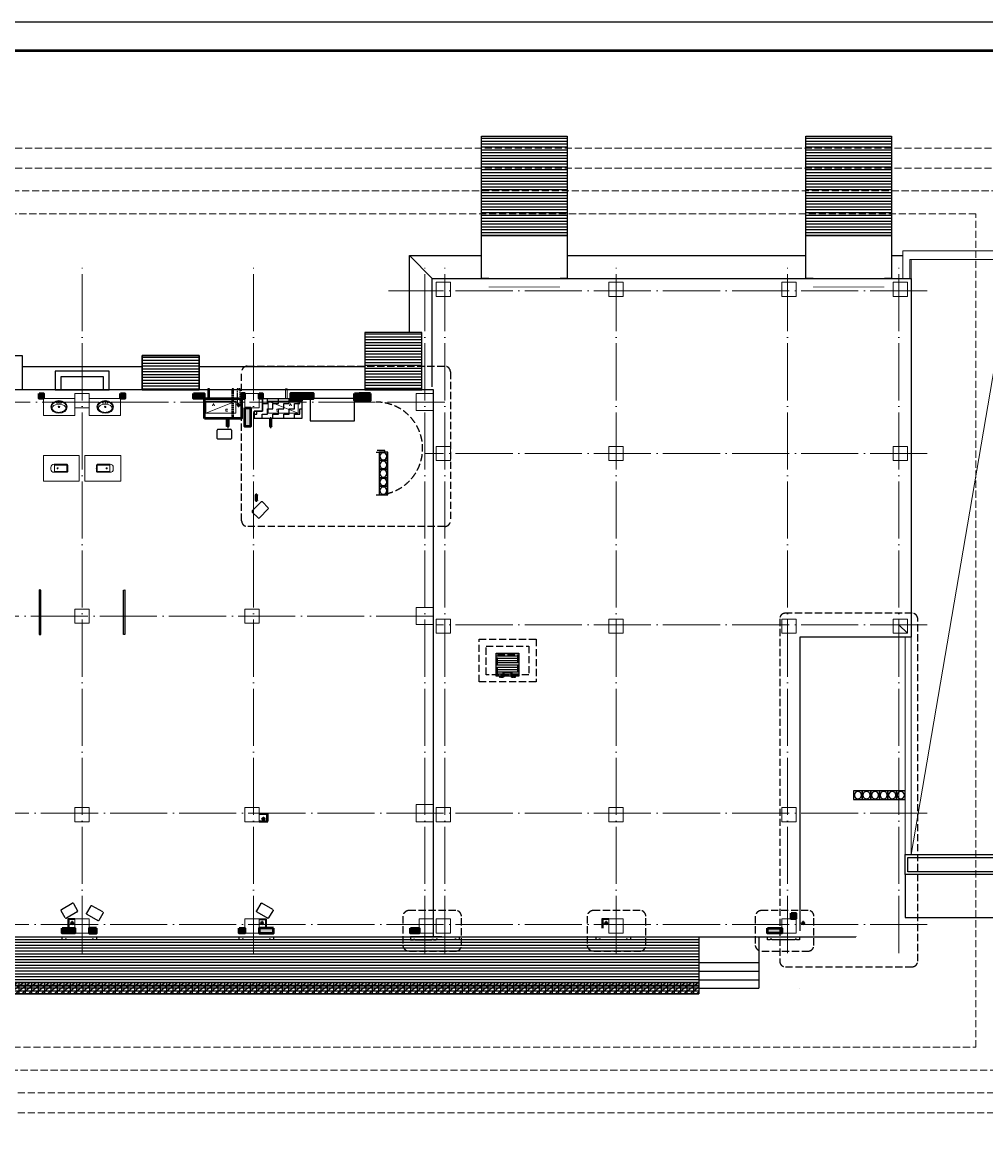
# Model space of a CAD drawing. Extents: x 447288 to 563800, y -194684 to 241749.
# Tile 80 of 91: x 512654 to 546402, y 66621 to 105424. Entities that reach past the tile are written whole.
import ezdxf

# ---------------------------------------------------------------- set-up
doc = ezdxf.new("R2010")
doc.units = 0
doc.header["$LTSCALE"] = 1000
for name, pattern in [('DASH', [0.35, 0.25, -0.1]), ('jz-g2#$0$DASH', [0.35, 0.25, -0.1]), ('jz-g2#$0$DOTE', [2.42, 2, -0.2, 0.02, -0.2]), ('jz-g2#$0$pm-1f$0$__DASH', [0.35, 0.25, -0.1]), ('jz-g2#$0$pm-1f$0$DASH', [0.35, 0.25, -0.1]), ('jz-g2#$0$pm-1f$0$DOTE', [2.42, 2, -0.2, 0.02, -0.2]), ('jz-g2#$0$pm-1f$0$P+2号楼+屋顶$0$$1$DOTE', [2.42, 2, -0.2, 0.02, -0.2]), ('jz-g2#$0$pm-1f$0$P+3号楼+二层$0$DOTE', [2.42, 2, -0.2, 0.02, -0.2]), ('jz-g2#$0$pm-2f$0$P+2号楼+屋顶$0$$1$DOTE', [2.42, 2, -0.2, 0.02, -0.2]), ('zw-1f$0$DASH', [0.35, 0.25, -0.1])]:
    doc.linetypes.add(name, pattern=pattern)
doc.layers.get('0').update_dxf_attribs({"lineweight": 20})
for name, color, linetype in [('A-DIM_IDEN', 3, 'Continuous'), ('A-OVER', 7, 'Continuous'), ('A-SURFACE(保温)', 6, 'Continuous'), ('jz-g2#$0$A-ELEV-THIN', 7, 'Continuous'), ('jz-g2#$0$A-EQPM-SUMP', 241, 'Continuous'), ('jz-g2#$0$A-OVER', 7, 'Continuous'), ('jz-g2#$0$A-SURFACE(保温)', 6, 'Continuous'), ('jz-g2#$0$j-变电所平面$0$STAIR', 2, 'Continuous'), ('jz-g2#$0$pm-1f$0$A-OVER', 7, 'Continuous'), ('jz-g2#$0$pm-1f$0$A-ROOF-WATER', 4, 'Continuous'), ('jz-g2#$0$pm-1f$0$A-面积', 21, 'Continuous'), ('jz-g2#$0$pm-1f$0$GROUND', 2, 'Continuous'), ('jz-g2#$0$pm-1f$0$P+2号楼+屋顶$0$$1$A-ROOF-WATER', 4, 'Continuous'), ('jz-g2#$0$pm-1f$0$P+3号楼+二层$0$A-EQPM-COND', 46, 'Continuous'), ('jz-g2#$0$pm-1f$0$STAIR', 2, 'Continuous'), ('jz-g2#$0$pm-2f$0$A-OVER', 7, 'Continuous'), ('jz-g2#$0$pm-2f$0$P+2号楼+屋顶$0$$1$A-ROOF-WATER', 4, 'Continuous'), ('jz-g2#$0$PUB_TITLE', 4, 'Continuous'), ('jz-g2#$0$RAIL', 163, 'Continuous'), ('jz-g2#$0$T台阶坡道', 15, 'Continuous'), ('PUB_DIM', 3, 'Continuous'), ('PUB_TITLE', 4, 'Continuous'), ('RAIL', 163, 'Continuous')]:
    doc.layers.add(name, color=color, linetype=linetype)
for name, color, linetype, lineweight in [('jz-g2#$0$C车库坡道', 3, 'Continuous', 20), ('jz-g2#$0$DOTE', 10, 'jz-g2#$0$DOTE', 9), ('jz-g2#$0$pm-1f$0$A-LVTRY', 155, 'Continuous', 20), ('jz-g2#$0$pm-1f$0$A-空调机', 46, 'ByLayer', 20), ('jz-g2#$0$pm-1f$0$P+2号楼+屋顶$0$$1$A-LVTRY-1', 155, 'Continuous', 20), ('jz-g2#$0$pm-1f$0$WALL', 9, 'Continuous', 50), ('jz-g2#$0$pm-1f$0$WINDOW', 4, 'Continuous', 20), ('jz-g2#$0$pm-1f$0$空调外', 155, 'Continuous', 13), ('jz-g2#$0$pm-2f$0$P+2号楼+屋顶$0$$1$A-LVTRY-1', 155, 'Continuous', 20), ('jz-g2#$0$S-COLU', 212, 'Continuous', 0), ('jz-g2#$0$WALL', 9, 'Continuous', 50)]:
    doc.layers.add(name, color=color, linetype=linetype, lineweight=lineweight)
doc.layers.add('jz-g2#$0$S-SIGN', color=10, linetype='Continuous', plot=False)
doc.layers.add('zw-1f$0$A-ASIS', color=115, linetype='zw-1f$0$DASH', lineweight=0, plot=False)
doc.styles.add('jz-g2#$0$pm-1f$0$_ROMANC', font='romanc__.ttf', dxfattribs={"width": 0.7})

# ---------------------------------------------------------------- blocks, each defined once
blk = doc.blocks.new('jz-g2#$0$A$C2ddfdef8')
at = {"layer": 'jz-g2#$0$S-COLU'}
for points in [[(55200, 22800), (54700, 22800), (54700, 22300), (55200, 22300)], [(61250, 22800), (60750, 22800), (60750, 22300), (61250, 22300)], [(67300, 22800), (66800, 22800), (66800, 22300), (67300, 22300)], [(71200, 22800), (70700, 22800), (70700, 22300), (71200, 22300)], [(42050, 18900), (42550, 18900), (42550, 18400), (42050, 18400)], [(48000, 18900), (48500, 18900), (48500, 18400), (48000, 18400)], [(54000, 18900), (54600, 18900), (54600, 18300), (54000, 18300)], [(55200, 17050), (54700, 17050), (54700, 16550), (55200, 16550)], [(61250, 17050), (60750, 17050), (60750, 16550), (61250, 16550)], [(71200, 17050), (70700, 17050), (70700, 16550), (71200, 16550)], [(42050, 11350), (42550, 11350), (42550, 10850), (42050, 10850)], [(48000, 11350), (48500, 11350), (48500, 10850), (48000, 10850)], [(54000, 11407), (54600, 11407), (54600, 10807), (54000, 10807)], [(55200, 11000), (54700, 11000), (54700, 10500), (55200, 10500)], [(61250, 11000), (60750, 11000), (60750, 10500), (61250, 10500)], [(67300, 11000), (66800, 11000), (66800, 10500), (67300, 10500)], [(71200, 11000), (70700, 11000), (70700, 10500), (71200, 10500)], [(42050, 4400), (42550, 4400), (42550, 3900), (42050, 3900)], [(48000, 4400), (48500, 4400), (48500, 3900), (48000, 3900)], [(54000, 4500), (54600, 4500), (54600, 3900), (54000, 3900)], [(55200, 4400), (54700, 4400), (54700, 3900), (55200, 3900)], [(61250, 4400), (60750, 4400), (60750, 3900), (61250, 3900)], [(67300, 4400), (66800, 4400), (66800, 3900), (67300, 3900)], [(42050, 500), (42550, 500), (42550, 0), (42050, 0)], [(48000, 500), (48500, 500), (48500, 0), (48000, 0)], [(54100, 500), (54600, 500), (54600, 0), (54100, 0)], [(55200, 500), (54700, 500), (54700, 0), (55200, 0)], [(61250, 500), (60750, 500), (60750, 0), (61250, 0)], [(67300, 500), (66800, 500), (66800, 0), (67300, 0)]]:
    blk.add_lwpolyline(points, close=True, dxfattribs=at)
at = {"layer": 'jz-g2#$0$S-SIGN'}
blk.add_line((70900, 10800), (71200, 10500), dxfattribs=at)
blk = doc.blocks.new('*U393')
at = {"layer": 'jz-g2#$0$pm-1f$0$A-LVTRY'}
for p, q in [((-539, 0), (561, 0)), ((561, 0), (561, -600)), ((-539, -600), (-539, 0)), ((561, -600), (-539, -600))]:
    blk.add_line(p, q, dxfattribs=at)
for centre, radius in [((-80, -150), 16), ((0, -300), 25), ((0, -150), 12), ((80, -150), 16)]:
    blk.add_circle(centre, radius, dxfattribs=at)
for centre, major_axis, ratio, start_param, end_param in [((0, -300), (290, 0), 0.758621, 1.570796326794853, 7.85398163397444), ((0, -360), (-240, 0), 0.666667, 3.051911, 6.372872)]:
    blk.add_ellipse(centre, major_axis=major_axis, ratio=ratio, start_param=start_param, end_param=end_param, dxfattribs=at)
blk.add_open_spline([(0, -490), (8, -490), (17, -490), (40, -488), (54, -486), (82, -481), (95, -477), (122, -468), (134, -463), (158, -451), (169, -444), (190, -430), (199, -422), (216, -406), (223, -397), (236, -379), (242, -370), (251, -351), (254, -342), (259, -322), (260, -312), (260, -293), (259, -283), (256, -264), (253, -254), (245, -235), (239, -226), (227, -208), (220, -199), (204, -182), (195, -174), (175, -159), (164, -152), (141, -140), (128, -135), (103, -125), (89, -121), (62, -115), (47, -113), (19, -110), (4, -110), (-25, -111), (-39, -112), (-67, -116), (-81, -119), (-108, -127), (-121, -132), (-146, -143), (-157, -149), (-179, -162), (-189, -170), (-207, -185), (-216, -194), (-230, -211), (-236, -220), (-246, -239), (-250, -248), (-257, -268), (-258, -277), (-260, -297), (-260, -307), (-258, -326), (-256, -336), (-249, -355), (-245, -364), (-234, -383), (-228, -392), (-213, -409), (-204, -418), (-186, -433), (-175, -440), (-153, -454), (-141, -460), (-116, -470), (-103, -475), (-76, -482), (-62, -485), (-34, -489), (-19, -490), (-3, -490), (-2, -490), (0, -490)], degree=3, knots=[-1.570796, -1.570796, -1.570796, -1.570796, -1.475892, -1.475892, -1.313537, -1.313537, -1.151182, -1.151182, -0.988827, -0.988827, -0.826472, -0.826472, -0.664117, -0.664117, -0.501762, -0.501762, -0.339408, -0.339408, -0.177053, -0.177053, -0.014698, -0.014698, 0.147657, 0.147657, 0.310012, 0.310012, 0.472367, 0.472367, 0.634722, 0.634722, 0.797077, 0.797077, 0.959432, 0.959432, 1.121787, 1.121787, 1.284142, 1.284142, 1.446497, 1.446497, 1.608852, 1.608852, 1.771206, 1.771206, 1.933561, 1.933561, 2.095916, 2.095916, 2.258271, 2.258271, 2.420626, 2.420626, 2.582981, 2.582981, 2.745336, 2.745336, 2.907691, 2.907691, 3.070046, 3.070046, 3.232401, 3.232401, 3.394756, 3.394756, 3.557111, 3.557111, 3.719466, 3.719466, 3.88182, 3.88182, 4.044175, 4.044175, 4.20653, 4.20653, 4.368885, 4.368885, 4.53124, 4.53124, 4.693595, 4.693595, 4.712389, 4.712389, 4.712389, 4.712389], dxfattribs=at)
blk = doc.blocks.new('jz-g2#$0$pm-1f$0$A-Toilet-10')
at = {"layer": 'jz-g2#$0$pm-1f$0$A-LVTRY'}
for p, q in [((-141, 470), (139, 470)), ((-111, 470), (-111, 40)), ((-101, 30), (99, 30))]:
    blk.add_line(p, q, dxfattribs=at)
blk.add_lwpolyline([(-141, 40, 0.414214), (-101, 0), (99, 0, 0.414214), (139, 40), (139, 480, 0.414214), (29, 590), (-31, 590, 0.414214), (-141, 480)], format="xyb", close=True, dxfattribs=at)
blk.add_lwpolyline([(109, 40), (109, 470)], dxfattribs=at)
blk.add_circle((-1, 359), 20, dxfattribs=at)
for centre, start, end in [((-101, 40), 180, 270), ((99, 40), 270, 0)]:
    blk.add_arc(centre, 10, start, end, dxfattribs=at)
for p in [(-1, 359), (-1, 0)]:
    blk.add_point(p, dxfattribs=at)
blk = doc.blocks.new('jz-g2#$0$pm-1f$0$dfgdt')
at = {"layer": 'jz-g2#$0$pm-1f$0$A-LVTRY'}
blk.add_lwpolyline([(750899, 131953), (752149, 131953), (752149, 132853), (750899, 132853)], close=True, dxfattribs=at)
at = {"layer": 'jz-g2#$0$pm-1f$0$STAIR'}
blk.add_lwpolyline([(752299, 128146), (752299, 126583), (752249, 126583), (752249, 128129)], close=True, dxfattribs=at)
at = {"layer": 'jz-g2#$0$pm-1f$0$A-LVTRY', "xscale": -1}
blk.add_blockref('*U393', (751609, 134853), dxfattribs=at)
at = {"layer": 'jz-g2#$0$pm-1f$0$A-LVTRY', "xscale": -1.000000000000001, "rotation": 270}
blk.add_blockref('jz-g2#$0$pm-1f$0$A-Toilet-10', (751299, 132404), dxfattribs=at)
blk = doc.blocks.new('jz-g2#$0$pm-1f$0$P+3号楼+二层$0$GSKT2')
at = {"layer": 'jz-g2#$0$pm-1f$0$P+3号楼+二层$0$A-EQPM-COND'}
for p, q in [((-220, 0), (220, 0)), ((-250, -320), (-250, -30)), ((220, -350), (-220, -350)), ((250, -30), (250, -320))]:
    blk.add_line(p, q, dxfattribs=at)
for centre, start, end in [((-220, -30), 90, 180), ((-220, -320), 180, 270), ((220, -30), 360, 90), ((220, -320), 270, 360)]:
    blk.add_arc(centre, 30, start, end, dxfattribs=at)
blk = doc.blocks.new('jz-g2#$0$pm-1f$0$P+2号楼+屋顶$0$$1$W-pipe-1')
at = {"layer": 'jz-g2#$0$pm-1f$0$P+2号楼+屋顶$0$$1$A-LVTRY-1', "color": 1, "linetype": 'jz-g2#$0$pm-1f$0$P+2号楼+屋顶$0$$1$DOTE', "ltscale": 0.01}
for points in [[(75, 0), (-75, 0)], [(0, 75), (0, -75)]]:
    blk.add_lwpolyline(points, dxfattribs=at)
at = {"layer": 'jz-g2#$0$pm-1f$0$P+2号楼+屋顶$0$$1$A-LVTRY-1'}
for radius in [55, 45]:
    blk.add_circle((0, 0), radius, dxfattribs=at)
blk = doc.blocks.new('*U395')
at = {"layer": 'jz-g2#$0$pm-1f$0$P+3号楼+二层$0$A-EQPM-COND', "color": 1, "linetype": 'jz-g2#$0$pm-1f$0$P+3号楼+二层$0$DOTE'}
blk.add_line((43, 0), (-249, 0), dxfattribs=at)
at = {"layer": 'jz-g2#$0$pm-1f$0$P+3号楼+二层$0$A-EQPM-COND'}
for p, q in [((0, -40), (-200, 40)), ((0, 40), (-200, -40))]:
    blk.add_line(p, q, dxfattribs=at)
blk.add_lwpolyline([(0, -40), (0, 40), (-200, 40), (-200, -40)], close=True, dxfattribs=at)
blk.add_solid([(-200, 40), (0, 40), (0, -40), (-200, -40)], dxfattribs=at)
blk = doc.blocks.new('jz-g2#$0$pm-1f$0$SDFSF')
at = {"layer": 'jz-g2#$0$pm-1f$0$A-OVER'}
blk.add_lwpolyline([(684399, 115988), (683199, 115988), (683199, 115888), (683299, 115888), (683299, 115913), (683349, 115913), (683349, 115888), (684249, 115888), (684249, 115913), (684299, 115913), (684299, 115888), (684399, 115888), (684399, 115988)], dxfattribs=at)
blk = doc.blocks.new('jz-g2#$0$pm-1f$0$SWJ')
at = {"layer": 'jz-g2#$0$pm-1f$0$空调外'}
blk.add_line((-850, 0), (200, 420), dxfattribs=at)
blk.add_lwpolyline([(200, 420), (-850, 420), (-850, 0), (200, 0)], close=True, dxfattribs=at)
at = {"layer": 'jz-g2#$0$pm-1f$0$空调外', "style": 'jz-g2#$0$pm-1f$0$_ROMANC', "oblique": 0, "width": 1.2}
for s, p in [('A', (-616, 263)), ('C', (-165, 67))]:
    blk.add_text(s, height=80, rotation=360, dxfattribs=at).set_placement(p)
blk = doc.blocks.new('*U394')
at = {"layer": 'jz-g2#$0$pm-1f$0$P+3号楼+二层$0$A-EQPM-COND', "color": 1, "linetype": 'jz-g2#$0$pm-1f$0$P+3号楼+二层$0$DOTE'}
blk.add_line((43, 0), (-339, 0), dxfattribs=at)
at = {"layer": 'jz-g2#$0$pm-1f$0$P+3号楼+二层$0$A-EQPM-COND'}
for p, q in [((0, -40), (-290, 40)), ((0, 40), (-290, -40))]:
    blk.add_line(p, q, dxfattribs=at)
blk.add_lwpolyline([(0, -40), (0, 40), (-290, 40), (-290, -40)], close=True, dxfattribs=at)
blk.add_solid([(-290, 40), (0, 40), (0, -40), (-290, -40)], dxfattribs=at)
blk = doc.blocks.new('jz-g2#$0$pm-1f$0$W-pipe-3')
at = {"layer": 'jz-g2#$0$pm-1f$0$A-ROOF-WATER', "color": 1, "linetype": 'jz-g2#$0$pm-1f$0$DOTE', "ltscale": 0.01}
for p, q in [((-30, 0), (30, 0)), ((0, -30), (0, 30))]:
    blk.add_line(p, q, dxfattribs=at)
at = {"layer": 'jz-g2#$0$pm-1f$0$A-ROOF-WATER'}
blk.add_circle((0, 0), 25, dxfattribs=at)
blk = doc.blocks.new('jz-g2#$0$铭嘉20241214162626')
h = blk.add_hatch(color=8)
h.dxf.hatch_style = 1
h.paths.add_polyline_path([(6529, 9450), (6679, 9450), (6679, 9280), (6529, 9280)])
h = blk.add_hatch(color=8)
h.dxf.hatch_style = 1
h.paths.add_polyline_path([(9379, 9450), (9529, 9450), (9529, 9280), (9379, 9280)])
h = blk.add_hatch(color=8)
h.dxf.hatch_style = 1
h.paths.add_polyline_path([(11929, 9450), (12309, 9450), (12309, 9280), (11929, 9280)])
h = blk.add_hatch(color=8)
h.dxf.hatch_style = 1
h.paths.add_polyline_path([(13609, 9280), (13729, 9280), (13729, 9450), (13609, 9450)])
h = blk.add_hatch(color=8)
h.dxf.hatch_style = 1
h.paths.add_polyline_path([(14229, 9450), (14349, 9450), (14349, 9280), (14229, 9280)])
h = blk.add_hatch(color=8)
h.dxf.hatch_style = 1
h.paths.add_polyline_path([(15729, 9450), (15329, 9450), (15329, 9200), (15729, 9200)])
h = blk.add_hatch(color=8)
h.dxf.hatch_style = 1
h.paths.add_polyline_path([(15729, 9280), (16130, 9280), (16130, 9450), (15729, 9450)])
h = blk.add_hatch(color=8)
h.dxf.hatch_style = 1
h.paths.add_polyline_path([(17569, 9450), (17729, 9450), (17729, 9200), (17569, 9200)])
h = blk.add_hatch(color=8)
h.dxf.hatch_style = 1
h.paths.add_polyline_path([(18129, 9450), (17729, 9450), (17729, 9200), (18129, 9200)])
h = blk.add_hatch(color=8)
h.dxf.hatch_style = 1
h.paths.add_polyline_path([(13729, 8950), (13929, 8950), (13929, 8290), (13729, 8290)])
h = blk.add_hatch(color=8)
h.dxf.hatch_style = 1
h.paths.add_polyline_path([(32859, -8750), (33029, -8750), (33029, -8950), (32859, -8950)])
h = blk.add_hatch(color=8)
h.dxf.hatch_style = 1
h.paths.add_polyline_path([(7329, -9280), (7779, -9280), (7779, -9450), (7329, -9450)])
h = blk.add_hatch(color=8)
h.dxf.hatch_style = 1
h.paths.add_polyline_path([(8529, -9280), (8279, -9280), (8279, -9450), (8529, -9450)])
h = blk.add_hatch(color=8)
h.dxf.hatch_style = 1
h.paths.add_polyline_path([(13529, -9280), (13729, -9280), (13729, -9450), (13529, -9450)])
h = blk.add_hatch(color=8)
h.dxf.hatch_style = 1
h.paths.add_polyline_path([(14729, -9280), (14229, -9280), (14229, -9450), (14729, -9450)])
h = blk.add_hatch(color=8)
h.dxf.hatch_style = 1
h.paths.add_polyline_path([(19529, -9280), (19829, -9280), (19829, -9450), (19529, -9450)])
h = blk.add_hatch(color=8)
h.dxf.hatch_style = 1
h.paths.add_polyline_path([(32029, -9280), (32529, -9280), (32529, -9450), (32029, -9450)])
at = {"layer": 'jz-g2#$0$WALL'}
for points in [[(6529, 9450), (6679, 9450), (6679, 9280), (6529, 9280)], [(9379, 9450), (9529, 9450), (9529, 9280), (9379, 9280)], [(11929, 9450), (12309, 9450), (12309, 9280), (11929, 9280)], [(13609, 9280), (13729, 9280), (13729, 9450), (13609, 9450)], [(14229, 9450), (14349, 9450), (14349, 9280), (14229, 9280)], [(15729, 9450), (15329, 9450), (15329, 9200), (15729, 9200)], [(15729, 9280), (16130, 9280), (16130, 9450), (15729, 9450)], [(17569, 9450), (17729, 9450), (17729, 9200), (17569, 9200)], [(18129, 9450), (17729, 9450), (17729, 9200), (18129, 9200)], [(13729, 8950), (13929, 8950), (13929, 8290), (13729, 8290)], [(32859, -8750), (33029, -8750), (33029, -8950), (32859, -8950)], [(7329, -9280), (7779, -9280), (7779, -9450), (7329, -9450)], [(8529, -9280), (8279, -9280), (8279, -9450), (8529, -9450)], [(13529, -9280), (13729, -9280), (13729, -9450), (13529, -9450)], [(14729, -9280), (14229, -9280), (14229, -9450), (14729, -9450)], [(19529, -9280), (19829, -9280), (19829, -9450), (19529, -9450)], [(32029, -9280), (32529, -9280), (32529, -9450), (32029, -9450)]]:
    blk.add_lwpolyline(points, close=True, dxfattribs=at)
blk = doc.blocks.new('jz-g2#$0$pm-2f$0$P+2号楼+屋顶$0$$1$W-pipe-1')
at = {"layer": 'jz-g2#$0$pm-2f$0$P+2号楼+屋顶$0$$1$A-LVTRY-1', "color": 1, "linetype": 'jz-g2#$0$pm-2f$0$P+2号楼+屋顶$0$$1$DOTE', "ltscale": 0.01}
for points in [[(75, 0), (-75, 0)], [(0, 75), (0, -75)]]:
    blk.add_lwpolyline(points, dxfattribs=at)
at = {"layer": 'jz-g2#$0$pm-2f$0$P+2号楼+屋顶$0$$1$A-LVTRY-1'}
for radius in [55, 45]:
    blk.add_circle((0, 0), radius, dxfattribs=at)
blk = doc.blocks.new('jz-g2#$0$34343245')
at = {"layer": 'jz-g2#$0$RAIL', "linetype": 'ByBlock'}
blk.add_lwpolyline([(1072227.7, -489691.8), (1072527.7, -489691.8), (1072527.7, -489991.8), (1072227.7, -489991.8)], close=True, dxfattribs=at)
blk.add_circle((1072377.7, -489841.8), 125, dxfattribs=at)
blk = doc.blocks.new('jz-g2#$0$A$C27F76246')
at = {"layer": 'jz-g2#$0$RAIL', "linetype": 'ByBlock', "xscale": -1, "rotation": 90}
for p in [(-489651.8, 1072107.7), (-489351.8, 1072107.7), (-489051.8, 1072107.7), (-488751.8, 1072107.7), (-488451.8, 1072107.7)]:
    blk.add_blockref('jz-g2#$0$34343245', p, dxfattribs=at)
blk = doc.blocks.new('jz-g2#$0$A$C2E176CE8')
at = {"layer": 'jz-g2#$0$A-EQPM-SUMP', "linetype": 'jz-g2#$0$DASH', "ltscale": 0.2}
blk.add_lwpolyline([(270, -50), (270, -30), (180, -30, -0.414214), (150, 0), (150, 120, 0.414214), (120, 150), (-120, 150, 0.414214), (-150, 120), (-150, 0, -0.414214), (-180, -30), (-270, -30), (-270, -50), (-180, -50, 0.414214), (-130, 0), (-130, 120, -0.414214), (-120, 130), (120, 130, -0.414214), (130, 120), (130, 0, 0.414214), (180, -50)], format="xyb", close=True, dxfattribs=at)
blk = doc.blocks.new('jz-g2#$0$A$C56972192')
at = {"layer": 'jz-g2#$0$A-EQPM-SUMP'}
h = blk.add_hatch(dxfattribs=at)
h.set_pattern_fill('ANSI31', color=256, scale=50, angle=315)
h.set_pattern_definition([(0, (-4960936.85, 2692121.93), (2e-14, 79.375), [])])
h.paths.add_polyline_path([(-1000, 50), (-200, 50), (-200, -750), (-1000, -750)])
blk.add_lwpolyline([(-1000, 50), (-200, 50), (-200, -750), (-1000, -750)], close=True, dxfattribs=at)
at = {"layer": 'jz-g2#$0$A-EQPM-SUMP', "linetype": 'jz-g2#$0$DASH'}
blk.add_lwpolyline([(-950, 0), (-250, 0), (-250, -700), (-950, -700), (-950, 0)], dxfattribs=at)
at = {"layer": 'jz-g2#$0$A-EQPM-SUMP', "xscale": -1, "rotation": 180}
blk.add_blockref('jz-g2#$0$A$C2E176CE8', (-600, 50), dxfattribs=at)
blk = doc.blocks.new('jz-g2#')
at = {"layer": 'jz-g2#$0$pm-1f$0$STAIR'}
h = blk.add_hatch(dxfattribs=at)
h.set_pattern_fill('饰面砖', color=8, scale=50, angle=270)
h.set_pattern_definition([(360, (628443.4, -434042.94), (2e-14, 100), [])])
h.paths.add_polyline_path([(528743, 97950), (528743, 101430), (531743, 101430), (531743, 97950)])
h = blk.add_hatch(dxfattribs=at)
h.set_pattern_fill('饰面砖', color=8, scale=50, angle=270)
h.set_pattern_definition([(360, (639803.4, -434042.95), (2e-14, 100), [])])
h.paths.add_polyline_path([(540103, 97950), (540103, 101430), (543103, 101430), (543103, 97950)])
h = blk.add_hatch(dxfattribs=at)
h.set_pattern_fill('饰面砖', color=8, scale=50, angle=90)
h.set_pattern_definition([(180, (432103.37, 617203.83), (-4e-14, -100), [])])
h.paths.add_polyline_path([(524654, 92550), (526654, 92550), (526654, 94550), (524654, 94550)])
h = blk.add_hatch(dxfattribs=at)
h.set_pattern_fill('饰面砖', color=8, scale=50, angle=90)
h.set_pattern_definition([(180, (305196.33, 183.14), (-1e-14, -100), [])])
h.paths.add_polyline_path([(518854, 92550), (518854, 93750), (516854, 93750), (516854, 92550)])
h = blk.add_hatch(dxfattribs=at)
h.set_pattern_fill('空心砖', color=8, scale=50)
h.set_pattern_definition([(0, (-148704.31, 6735.73), (0, 175), []), (37.875, (-148504.31, 6735.73), (-84.80764, 109.038328), []), (90, (-148504.31, 6735.73), (-225, 1e-14), [])])
h.paths.add_polyline_path([(483494, 71780), (536353, 71780), (536353, 71380), (483494, 71380)])
edge = h.paths.add_edge_path()
edge.add_line((479939, 72772), (472378, 79766))
edge.add_line((472378, 79766), (472649, 80060))
edge.add_line((472649, 80060), (480211, 73066))
edge.add_arc((483494, 76615), 4835, 227.2312, 270)
edge.add_line((483494, 71780), (483494, 71380))
edge.add_arc((483494, 76615), 5235, 227.2312, 270, ccw=False)
h = blk.add_hatch(dxfattribs=at)
h.set_pattern_fill('饰面砖', color=8, scale=50, angle=90)
h.set_pattern_definition([(180, (-337281.46, -42607.88), (-1e-14, -100), [])])
h.paths.add_polyline_path([(483494, 73380), (536353, 73380), (536353, 71380), (483494, 71380)])
at = {"layer": 'jz-g2#$0$A-OVER', "linetype": 'jz-g2#$0$DASH', "const_width": 30}
for points in [[(531493, 96145), (528993, 96145)], [(542853, 96145), (540353, 96145)], [(542353, 96145), (540853, 96145)]]:
    blk.add_lwpolyline(points, dxfattribs=at)
at = {"layer": 'jz-g2#$0$A-OVER', "linetype": 'jz-g2#$0$DASH'}
for points in [[(528653, 83815), (530653, 83815), (530653, 82315), (528653, 82315)], [(528903, 83565), (530403, 83565), (530403, 82565), (528903, 82565)]]:
    blk.add_lwpolyline(points, close=True, dxfattribs=at)
at = {"layer": 'jz-g2#$0$A-OVER'}
for points in [[(536353, 73395), (536353, 71580)], [(536353, 73380), (536353, 72480), (538453, 72480)], [(539873, 73380), (541848, 73380)], [(541848, 73395), (541848, 73380)], [(536353, 72480), (538453, 72480)], [(536353, 72180), (538453, 72180)], [(536353, 71880), (538453, 71880)], [(536353, 71580), (538453, 71580)]]:
    blk.add_lwpolyline(points, dxfattribs=at)
at = {"layer": 'jz-g2#$0$C车库坡道', "extrusion": (-2.3376e-12, 3.17279e-08, 1)}
for points, elevation in [([(543573, 97413), (543493, 97413), (543493, 96450), (543788, 96450)], 135), ([(543788, 96450), (543743, 96450), (543743, 97113), (543788, 97113)], 137), ([(543790, 76262), (547351, 97115), (550960, 76262)], 0)]:
    blk.add_lwpolyline(points, dxfattribs=dict(at, elevation=elevation))
at = {"layer": 'jz-g2#$0$C车库坡道', "extrusion": (0.000127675, -0.006376, 0.99998), "elevation": -417}
for points in [[(543573, 83879), (543573, 76261), (551208, 76261), (551207, 97413), (543572, 97413)], [(543787, 97113), (543787, 97113), (550957, 97113), (550959, 76261), (543789, 76260), (543788, 96450)]]:
    blk.add_lwpolyline(points, dxfattribs=at)
at = {"layer": 'jz-g2#$0$C车库坡道', "extrusion": (-2.3376e-12, 3.17279e-08, 1), "elevation": 0}
blk.add_lwpolyline([(543789, 76262), (543787, 97113), (550957, 97114), (550959, 76262)], close=True, dxfattribs=at)
at = {"layer": 'jz-g2#$0$DOTE'}
for p, q in [((514754, 72815), (514754, 97015)), ((520754, 72815), (520754, 97015)), ((526754, 72815), (526754, 97015)), ((527453, 72815), (527453, 97015)), ((533453, 72815), (533453, 97015)), ((539453, 72815), (539453, 97015)), ((543353, 72815), (543353, 97015)), ((544353, 96015), (525486, 96015)), ((527453, 92115), (470649, 92115)), ((544353, 90315), (526754, 90315)), ((527054, 84615), (470649, 84615)), ((544353, 84315), (527153, 84315)), ((544353, 77715), (470649, 77715)), ((544353, 73815), (470649, 73815))]:
    blk.add_line(p, q, dxfattribs=at)
at = {"layer": 'jz-g2#$0$j-变电所平面$0$STAIR'}
for points in [[(528743, 97950), (528743, 101430), (531743, 101430), (531743, 97950), (528743, 97950)], [(540103, 97950), (540103, 101430), (543103, 101430), (543103, 97950), (540103, 97950)], [(528993, 96450), (528743, 96450), (528743, 97950), (531743, 97950), (531743, 96450), (531493, 96450)], [(540353, 96450), (540103, 96450), (540103, 97950), (543103, 97950), (543103, 96450), (542853, 96450)]]:
    blk.add_lwpolyline(points, dxfattribs=at)
at = {"layer": 'jz-g2#$0$pm-1f$0$A-OVER'}
for points in [[(510654, 93750), (512654, 93750), (512654, 92550), (510654, 92550)], [(516854, 93750), (518854, 93750), (518854, 92550), (516854, 92550)], [(515704, 93200), (513804, 93200), (513804, 92550), (515704, 92550)], [(515504, 93000), (514004, 93000), (514004, 92550), (515504, 92550)], [(524294, 92245), (522744, 92245), (522744, 91455), (524294, 91455)], [(483494, 71780), (536353, 71780), (536353, 71380), (536353, 71380), (483494, 71380)]]:
    blk.add_lwpolyline(points, close=True, dxfattribs=at)
for points in [[(514504, 74015), (514254, 74015), (514254, 73685)], [(514504, 73985), (514284, 73985), (514284, 73685)], [(520954, 74015), (521204, 74015), (521204, 73685)], [(520954, 73985), (521174, 73985), (521174, 73685)], [(533204, 74015), (532954, 74015), (532954, 73685)], [(533204, 73985), (532984, 73985), (532984, 73685)], [(527353, 73380), (526254, 73380), (526254, 73280), (526354, 73280), (526354, 73305), (526404, 73305), (526404, 73280), (527004, 73280), (527004, 73305), (527054, 73305), (527054, 73280), (527154, 73280), (527154, 73305)], [(527253, 73380), (527953, 73380), (527953, 73280), (527853, 73280), (527853, 73305), (527803, 73305), (527803, 73280), (527204, 73280), (527204, 73305), (527154, 73305), (527154, 73280), (527054, 73280)], [(532753, 73380), (533953, 73380), (533953, 73280), (533853, 73280), (533853, 73305), (533803, 73305), (533803, 73280), (532903, 73280), (532903, 73305), (532853, 73305), (532853, 73280), (532753, 73280), (532753, 73380)], [(538753, 73380), (539873, 73380), (539873, 73280), (539773, 73280), (539773, 73305), (539723, 73305), (539723, 73280), (538903, 73280), (538903, 73305), (538853, 73305), (538853, 73280), (538753, 73280), (538753, 73380)]]:
    blk.add_lwpolyline(points, dxfattribs=at)
at = {"layer": 'jz-g2#$0$pm-1f$0$A-OVER', "color": 8, "linetype": 'jz-g2#$0$pm-1f$0$__DASH'}
blk.add_arc((525054, 90490), 1625, 270, 90, dxfattribs=at)
at = {"layer": 'jz-g2#$0$pm-1f$0$A-ROOF-WATER', "ltscale": 0.2}
blk.add_lwpolyline([(519209, 92585), (519159, 92585), (519159, 92245), (519209, 92245)], close=True, dxfattribs=at)
at = {"layer": 'jz-g2#$0$pm-1f$0$A-ROOF-WATER', "linetype": 'jz-g2#$0$pm-1f$0$DASH', "ltscale": 0.2}
for points in [[(520059, 92535), (520059, 92585), (520009, 92585), (520009, 92535)], [(520009, 91605), (520009, 92535)], [(520059, 91605), (520059, 92535)], [(520289, 92015), (520289, 92585), (520179, 92585), (520179, 92015)]]:
    blk.add_lwpolyline(points, dxfattribs=at)
at = {"layer": 'jz-g2#$0$pm-1f$0$A-面积', "color": 6}
blk.add_lwpolyline([(527054, 73380), (527054, 92550), (472319, 92550), (472319, 83960, 0.209053), (473357, 81585), (481297, 74240, 0.188811), (483494, 73380)], format="xyb", close=True, dxfattribs=at)
blk.add_lwpolyline([(521074, 92245), (521074, 91795), (520774, 91795), (520774, 91545)], dxfattribs=at)
at = {"layer": 'jz-g2#$0$pm-1f$0$GROUND'}
for points in [[(516854, 93350), (512654, 93350)], [(524654, 93350), (518854, 93350)], [(522454, 93350), (518854, 93350)]]:
    blk.add_lwpolyline(points, dxfattribs=at)
at = {"layer": 'jz-g2#$0$pm-1f$0$STAIR'}
for p, q in [((526218, 94550), (526218, 97250)), ((526218, 97250), (528743, 97250)), ((531743, 97250), (540103, 97250)), ((543103, 97250), (543493, 97250, 135)), ((483494, 73380), (539873, 73380)), ((538453, 73380), (538453, 71580)), ((539873, 73380), (539873, 73380)), ((539873, 73380), (539873, 73380)), ((539873, 73380), (539873, 73380)), ((539873, 73380), (539873, 73380)), ((539873, 71580), (539873, 71580)), ((536353, 71380), (483494, 71380))]:
    blk.add_line(p, q, dxfattribs=at)
for points in [[(527018, 96450), (526218, 97250)], [(527018, 92650), (527018, 96450), (543788, 96450), (543788, 83880), (539888, 83880), (539888, 73595)]]:
    blk.add_lwpolyline(points, dxfattribs=at)
for points in [[(526654, 92550), (526654, 94550), (524654, 94550), (524654, 92550)], [(518854, 92550), (518854, 93750), (516854, 93750), (516854, 92550)]]:
    blk.add_lwpolyline(points, close=True, dxfattribs=at)
at = {"layer": 'jz-g2#$0$pm-1f$0$STAIR', "color": 3}
blk.add_lwpolyline([(525054, 90355), (525354, 90355), (525354, 90415), (525084, 90415)], dxfattribs=at)
at = {"layer": 'jz-g2#$0$pm-1f$0$STAIR'}
blk.add_lwpolyline([(470519, 82527, 0.137617), (471999, 80117), (479939, 72772, 0.188811), (483494, 71380), (536353, 71380)], format="xyb", dxfattribs=at)
at = {"layer": 'jz-g2#$0$pm-1f$0$WALL'}
blk.add_lwpolyline([(519034, 91545), (519034, 92245), (520334, 92245), (520334, 91545)], close=True, dxfattribs=at)
at = {"layer": 'jz-g2#$0$pm-1f$0$WINDOW'}
blk.add_lwpolyline([(521929, 92585), (521879, 92585), (521879, 92245), (521929, 92245)], close=True, dxfattribs=at)
at = {"layer": 'jz-g2#$0$pm-2f$0$A-OVER'}
for points in [[(520954, 77715), (521254, 77715), (521254, 77445)], [(520954, 77685), (521224, 77685), (521224, 77445)], [(520954, 77415), (521254, 77415), (521254, 77685)], [(520954, 77445), (521224, 77445), (521224, 77685)]]:
    blk.add_lwpolyline(points, dxfattribs=at)
at = {"layer": 'jz-g2#$0$PUB_TITLE'}
blk.add_lwpolyline([(458700, 46024), (563800, 46024), (563800, 105424), (458700, 105424)], close=True, dxfattribs=at)
blk.add_lwpolyline([(458700, 46024), (563800, 46024), (563800, 105424), (458700, 105424)], close=True, dxfattribs=at)
at = {"layer": 'jz-g2#$0$PUB_TITLE', "const_width": 100}
blk.add_lwpolyline([(461200, 47024), (562800, 47024), (562800, 104424), (461200, 104424)], close=True, dxfattribs=at)
at = {"layer": 'jz-g2#$0$T台阶坡道', "extrusion": (0.000127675, -0.006376, 0.99998), "elevation": -417}
for points in [[(551209, 76261), (551209, 75561), (543574, 75561), (543574, 76261)], [(551109, 76161), (551109, 75661), (543674, 75661), (543674, 76161)], [(551209, 75561), (543574, 75561), (543574, 74061), (551209, 74061)]]:
    blk.add_lwpolyline(points, close=True, dxfattribs=at)
blk.add_blockref('jz-g2#$0$铭嘉20241214162626', (506724, 82965))
at = {"layer": 'jz-g2#$0$A-ELEV-THIN', "rotation": 179.9999999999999}
blk.add_blockref('jz-g2#$0$A$C56972192', (529053, 82565), dxfattribs=at)
at = {"layer": 'jz-g2#$0$A-OVER'}
blk.add_blockref('jz-g2#$0$A$C2ddfdef8', (472454, 73515), dxfattribs=at)
blk.add_blockref('jz-g2#$0$A$C2ddfdef8', (472454, 73515), dxfattribs=at)
at = {"layer": 'jz-g2#$0$A-SURFACE(保温)', "rotation": 89.99999999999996}
blk.add_blockref('jz-g2#$0$A$C27F76246', (525034, 88825), dxfattribs=at)
at = {"layer": 'jz-g2#$0$pm-1f$0$A-OVER', "xscale": -1}
for name, p in [('jz-g2#$0$pm-1f$0$dfgdt', (1265552, -42608)), ('jz-g2#$0$pm-1f$0$SDFSF', (1198453, -42608)), ('jz-g2#$0$pm-1f$0$SDFSF', (1204653, -42608))]:
    blk.add_blockref(name, p, dxfattribs=at)
at = {"layer": 'jz-g2#$0$pm-1f$0$A-OVER'}
blk.add_blockref('jz-g2#$0$pm-1f$0$dfgdt', (-236045, -42608), dxfattribs=at)
at = {"layer": 'jz-g2#$0$pm-1f$0$A-ROOF-WATER', "xscale": -1, "rotation": 90}
blk.add_blockref('jz-g2#$0$pm-1f$0$W-pipe-3', (520034, 91605), dxfattribs=at)
at = {"layer": 'jz-g2#$0$pm-1f$0$A-空调机'}
blk.add_blockref('jz-g2#$0$pm-1f$0$SWJ', (519934, 91725), dxfattribs=at)
at = {"layer": 'jz-g2#$0$pm-1f$0$A-空调机', "xscale": -1}
blk.add_blockref('jz-g2#$0$pm-1f$0$SWJ', (521474, 91725), dxfattribs=at)
at = {"layer": 'jz-g2#$0$pm-1f$0$P+2号楼+屋顶$0$$1$A-ROOF-WATER'}
for p, xscale, yscale, zscale, rotation in [((520234, 92015), 1.000036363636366, 1.000036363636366, 1.000036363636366, 90.00000000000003), ((514404, 73865), 1.000036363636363, 1.000036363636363, 1.000036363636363, 90.00000000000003), ((521054, 73865), 1.000036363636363, 1.000036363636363, 1.000036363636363, 90.00000000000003), ((533104, 73865), -1.000036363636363, 1.000036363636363, 1.000036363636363, 270), ((540003, 73865), -1.000036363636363, 1.000036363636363, 1.000036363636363, 270)]:
    blk.add_blockref('jz-g2#$0$pm-1f$0$P+2号楼+屋顶$0$$1$W-pipe-1', p, dxfattribs=dict(at, xscale=xscale, yscale=yscale, zscale=zscale, rotation=rotation))
at = {"layer": 'jz-g2#$0$pm-1f$0$P+3号楼+二层$0$A-EQPM-COND', "xscale": -1}
for name, p, rotation in [('*U394', (519854, 91545), 270), ('jz-g2#$0$pm-1f$0$P+3号楼+二层$0$GSKT2', (521239, 74449), 330), ('jz-g2#$0$pm-1f$0$P+3号楼+二层$0$GSKT2', (515289, 74364), 330)]:
    blk.add_blockref(name, p, dxfattribs=dict(at, rotation=rotation))
at = {"layer": 'jz-g2#$0$pm-1f$0$P+3号楼+二层$0$A-EQPM-COND'}
for name, p, rotation in [('*U394', (521354, 91545), 90.00000000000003), ('*U395', (520854, 88865), 90.00000000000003), ('jz-g2#$0$pm-1f$0$P+3号楼+二层$0$GSKT2', (520869, 88462), 45.00000000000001), ('jz-g2#$0$pm-1f$0$P+3号楼+二层$0$GSKT2', (514218, 74449), 30.00000000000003)]:
    blk.add_blockref(name, p, dxfattribs=dict(at, rotation=rotation))
blk.add_blockref('jz-g2#$0$pm-1f$0$P+3号楼+二层$0$GSKT2', (519732, 91165), dxfattribs=at)
at = {"layer": 'jz-g2#$0$pm-2f$0$P+2号楼+屋顶$0$$1$A-ROOF-WATER', "xscale": 1.000036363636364, "yscale": 1.000036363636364, "zscale": 1.000036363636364, "rotation": 270}
blk.add_blockref('jz-g2#$0$pm-2f$0$P+2号楼+屋顶$0$$1$W-pipe-1', (521104, 77515), dxfattribs=at)
blk = doc.blocks.new('34343245')
at = {"layer": 'RAIL', "linetype": 'ByBlock'}
blk.add_lwpolyline([(1072227.7, -489691.8), (1072527.7, -489691.8), (1072527.7, -489991.8), (1072227.7, -489991.8)], close=True, dxfattribs=at)
blk.add_circle((1072377.7, -489841.8), 125, dxfattribs=at)
blk = doc.blocks.new('A$C27F76246')
at = {"layer": 'RAIL', "linetype": 'ByBlock', "xscale": -1, "rotation": 90}
for p in [(-489951.8, 1072107.7), (-489651.8, 1072107.7), (-489351.8, 1072107.7), (-489051.8, 1072107.7), (-488751.8, 1072107.7)]:
    blk.add_blockref('34343245', p, dxfattribs=at)

msp = doc.modelspace()

# ---------------------------------------------------------------- block references
at = {"layer": 'PUB_DIM'}
msp.add_blockref('jz-g2#', (0, 0), dxfattribs=at)

# ---------------------------------------------------------------- next in the draw order: hatches: boundary and pattern name
at = {"layer": 'A-OVER'}
h = msp.add_hatch(dxfattribs=at)
h.set_pattern_fill('纤维材料', color=8, scale=100)
h.set_pattern_definition([(0, (6000, 0), (187.5, 187.5), [187.5, -187.5]), (90, (6187.5, 0), (-187.5, 187.5), [187.5, -187.5])])
h.paths.add_polyline_path([(522453.6, 92165.2), (522453.6, 91545.2), (520773.6, 91545.2), (520773.6, 91795.2), (521073.6, 91795.2), (521073.6, 92245.2), (522054, 92245.2), (522054, 92165.2)])

# ---------------------------------------------------------------- next in the draw order: linework, layer by layer
at = {"layer": 'A-DIM_IDEN', "linetype": 'DASH'}
for points in [[(525979.8, 74104.6), (525979.8, 73083.7, 0.3781418), (526216.5, 72883.7), (527837.1, 72883.7, 0.4142136), (528037.1, 73083.7), (528037.1, 74104.6, 0.4142136), (527837.1, 74304.6), (526216.5, 74304.6, 0.3781418)], [(532436.3, 74104.6), (532436.3, 73083.7, 0.3781418), (532672.9, 72883.7), (534293.6, 72883.7, 0.4142136), (534493.6, 73083.7), (534493.6, 74104.6, 0.4142136), (534293.6, 74304.6), (532672.9, 74304.6, 0.3781418)], [(538324.5, 74104.6), (538324.5, 73083.7, 0.3781418), (538561.1, 72883.7), (540181.7, 72883.7, 0.4142136), (540381.7, 73083.7), (540381.7, 74104.6, 0.4142136), (540181.7, 74304.6), (538561.1, 74304.6, 0.3781418)]]:
    msp.add_lwpolyline(points, format="xyb", close=True, dxfattribs=at)
at = {"layer": 'A-OVER'}
msp.add_lwpolyline([(522453.6, 92165.2), (522453.6, 91545.2), (520773.6, 91545.2), (520773.6, 91795.2), (521073.6, 91795.2), (521073.6, 92245.2), (522054, 92245.2), (522054, 92165.2), (522453.6, 92165.2)], dxfattribs=at)
at = {"layer": 'PUB_DIM', "linetype": 'DASH'}
for points in [[(527653.2, 93171.2), (527653.2, 87959.2, -0.4142136), (527453.2, 87759.2), (520538.5, 87759.2, -0.4142136), (520338.5, 87959.2), (520338.5, 93171.2, -0.4142136), (520538.5, 93371.2), (527453.2, 93371.2, -0.4142136)], [(543818.7, 84718.2), (539382.4, 84718.2, 0.4142136), (539182.4, 84518.2), (539182.4, 72534, 0.4142136), (539382.4, 72334), (543818.7, 72334, 0.4142136), (544018.7, 72534), (544018.7, 84518.2, 0.4142136)]]:
    msp.add_lwpolyline(points, format="xyb", close=True, dxfattribs=at)
at = {"layer": 'PUB_TITLE'}
msp.add_lwpolyline([(458699.9, 46024.3), (563799.9, 46024.3), (563799.9, 105424.3), (458699.9, 105424.3)], close=True, dxfattribs=at)
at = {"layer": 'zw-1f$0$A-ASIS'}
for points in [[(548353.2, 101015.2), (466649.1, 101015.2), (466649.1, 67215.2), (548353.2, 67215.2)], [(547653.2, 100315.2), (467349.1, 100315.2), (467349.1, 67915.2), (547653.2, 67915.2)], [(546853.2, 99515.2), (468149.1, 99515.2), (468149.1, 68715.2), (546853.2, 68715.2)], [(546053.2, 98715.2), (468949.1, 98715.2), (468949.1, 69515.2), (546053.2, 69515.2)]]:
    msp.add_lwpolyline(points, close=True, dxfattribs=at)

# ---------------------------------------------------------------- next in the draw order: block references
at = {"layer": 'A-SURFACE(保温)', "rotation": 269.9999999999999}
msp.add_blockref('A$C27F76246', (525573.6, 90105.2), dxfattribs=at)
at = {"layer": 'RAIL', "linetype": 'ByBlock', "xscale": -1, "rotation": 269.9999999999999}
for p in [(1031764.7, -994033.1), (1032064.7, -994033.1), (1032364.7, -994033.1), (1032664.7, -994033.1), (1032964.7, -994033.1), (1033264.7, -994033.1)]:
    msp.add_blockref('34343245', p, dxfattribs=at)

doc.saveas('drawing.dxf')
